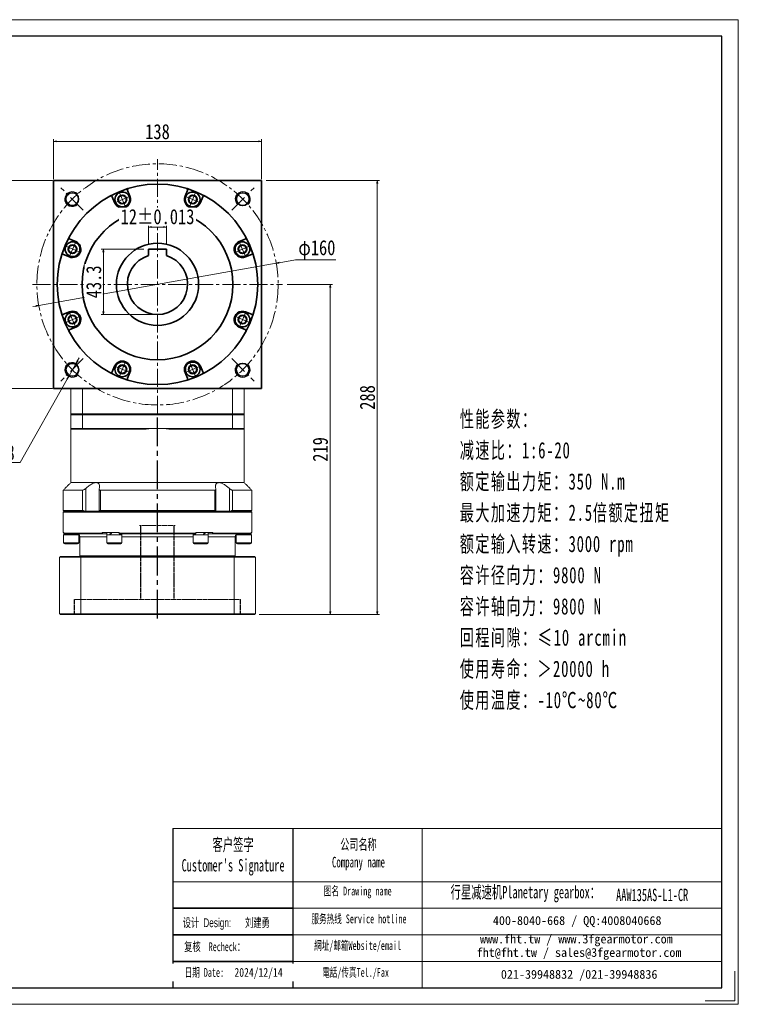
# Model space of a CAD drawing. Header units: millimetres. Extents: x 36 to 1352, y 12 to 678.
# Tile 5 of 5: x 483 to 972, y 25 to 678. Entities that reach past the tile are written whole.
import ezdxf

# ---------------------------------------------------------------- set-up
doc = ezdxf.new("R2010")
doc.units = ezdxf.units.MM
doc.set_wipeout_variables(frame=1)
for name, pattern in [('CENTER2', [28.575, 19.05, -3.175, 3.175, -3.175]), ('DASHED', [0.75, 0.5, -0.25]), ('点画线', [18, 12, -2, 2, -2])]:
    doc.linetypes.add(name, pattern=pattern)
for name, color, linetype in [('3中心线层', 1, 'CENTER2'), ('6文字层', 3, 'Continuous'), ('7标注层', 4, 'Continuous')]:
    doc.layers.add(name, color=color, linetype=linetype)
for name, color, linetype, lineweight in [('SLD-0', 7, 'Continuous', 18), ('中心线层', 1, '点画线', 18), ('图框_外框线', 7, 'Continuous', 18), ('尺寸线层', 3, 'Continuous', 18), ('粗实线层', 7, 'Continuous', 35)]:
    doc.layers.add(name, color=color, linetype=linetype, lineweight=lineweight)
doc.styles.add('SLDTEXTSTYLE4', font='SimSun.ttf', dxfattribs={"width": 0.611111})
doc.styles.get("Standard").update_dxf_attribs({"font": 'SimSun.ttf'})
doc.styles.add('宋体', font='SimSun.ttf', dxfattribs={"width": 0.8})
doc.styles.add('标准', font='txt', dxfattribs={"width": 0.667})
doc.styles.add('样式 1', font='SimSun.ttf')
doc.dimstyles.new('A水平标注$0', dxfattribs={"dimtxt": 3.5, "dimasz": 2, "dimexe": 1.5, "dimexo": 3, "dimgap": 1.1, "dimtad": 1, "dimtoh": 1, "dimdec": 4, "dimdsep": 46, "dimtxsty": '宋体', "dimblk": 'OPEN', "dimcen": 3, "dimclrd": 3, "dimclre": 3, "dimclrt": 6, "dimadec": 0, "dimazin": 0, "dimtm": 1e-09, "dimtfac": 1, "dimtdec": 4, "dimtix": 1, "dimtmove": 0, "dimatfit": 3, "dimldrblk": 'OPEN', "dimfxl": 0, "dimlwd": 13, "dimlwe": 13, "dimarcsym": 0})
doc.dimstyles.new('D直径标注φ25', dxfattribs={"dimtxt": 3.5, "dimasz": 2, "dimexe": 1, "dimexo": 3, "dimtad": 1, "dimtoh": 1, "dimdec": 1, "dimdsep": 46, "dimtxsty": '宋体', "dimblk": 'OPEN', "dimcen": 3, "dimclrd": 3, "dimclre": 3, "dimclrt": 130, "dimadec": 0, "dimazin": 0, "dimtm": 1e-09, "dimtfac": 1, "dimtdec": 1, "dimtmove": 0, "dimatfit": 0, "dimldrblk": 'OPEN', "dimfxl": 0, "dimlwd": 13, "dimlwe": 13, "dimarcsym": 0})
doc.dimstyles.new('螺孔(M8-7H)', dxfattribs={"dimtxt": 3.5, "dimasz": 2, "dimexe": 1.25, "dimexo": 3, "dimtad": 1, "dimtoh": 1, "dimdec": 4, "dimdsep": 46, "dimtxsty": '宋体', "dimblk": 'OPEN', "dimcen": 3, "dimclrd": 3, "dimclre": 3, "dimclrt": 2, "dimadec": 0, "dimazin": 0, "dimtm": 1e-09, "dimtfac": 1, "dimtdec": 4, "dimtmove": 0, "dimatfit": 3, "dimldrblk": 'OPEN', "dimfxl": 0, "dimlwd": 9, "dimlwe": 9, "dimarcsym": 0})

# ---------------------------------------------------------------- blocks, each defined once
blk = doc.blocks.new('_Open')
at = {"color": 0, "linetype": 'ByBlock', "lineweight": -2}
for p, q in [((-1, 0.17), (0, 0)), ((-1, -0.17), (0, 0)), ((0, 0), (-1, 0))]:
    blk.add_line(p, q, dxfattribs=at)
blk = doc.blocks.new('*D10')
at = {"layer": 'Defpoints', "color": 0, "transparency": 16777216}
for p in [(507.73, 571.52), (472.87, 433.52), (507.73, 433.52)]:
    blk.add_point(p, dxfattribs=at)
at = {"layer": '尺寸线层', "color": 3, "lineweight": 13, "transparency": 16777216}
for p, q in [((504.73, 571.52), (471.37, 571.52)), ((472.87, 569.52), (472.87, 435.52)), ((504.73, 433.52), (471.37, 433.52))]:
    blk.add_line(p, q, dxfattribs=at)
at = {"layer": '尺寸线层', "color": 3, "lineweight": 13, "transparency": 16777216, "xscale": 2, "yscale": 2, "zscale": 2}
for p, rotation in [((472.87, 571.52), 90), ((472.87, 433.52), 270)]:
    blk.add_blockref('_Open', p, dxfattribs=dict(at, rotation=rotation))
at = {"layer": '尺寸线层', "color": 6, "transparency": 16777216, "insert": (466.49, 503.72), "char_height": 10, "attachment_point": 5, "rotation": 90, "style": '宋体', "bg_fill": 3, "box_fill_scale": 1.1, "bg_fill_color": 257, "bg_fill_transparency": 0}
blk.add_mtext('138', dxfattribs=at)
blk = doc.blocks.new('*D11')
at = {"layer": 'Defpoints', "color": 0, "transparency": 16777216}
for p in [(643.48, 597.4), (505.48, 569.26), (643.48, 569.26)]:
    blk.add_point(p, dxfattribs=at)
at = {"layer": '尺寸线层', "color": 3, "lineweight": 13, "transparency": 16777216}
for p, q in [((505.48, 572.26), (505.48, 598.9)), ((507.48, 597.4), (641.48, 597.4)), ((643.48, 572.26), (643.48, 598.9))]:
    blk.add_line(p, q, dxfattribs=at)
at = {"layer": '尺寸线层', "color": 3, "lineweight": 13, "transparency": 16777216, "xscale": 2, "yscale": 2, "zscale": 2, "rotation": 180}
blk.add_blockref('_Open', (505.48, 597.4), dxfattribs=at)
at = {"layer": '尺寸线层', "color": 3, "lineweight": 13, "transparency": 16777216, "xscale": 2, "yscale": 2, "zscale": 2}
blk.add_blockref('_Open', (643.48, 597.4), dxfattribs=at)
at = {"layer": '尺寸线层', "color": 6, "transparency": 16777216, "insert": (574.48, 603.79), "char_height": 10, "attachment_point": 5, "style": '宋体', "bg_fill": 3, "box_fill_scale": 1.1, "bg_fill_color": 257, "bg_fill_transparency": 0}
blk.add_mtext('138', dxfattribs=at)
blk = doc.blocks.new('*D22')
at = {"layer": 'Defpoints', "color": 0, "transparency": 16777216}
for p in [(653.24, 516.53), (495.71, 488.51)]:
    blk.add_point(p, dxfattribs=at)
at = {"layer": '尺寸线层', "color": 3, "lineweight": 13, "transparency": 16777216}
for p, q in [((495.71, 488.51), (653.24, 516.53)), ((666.05, 518.81), (655.21, 516.88)), ((692.8, 518.81), (666.05, 518.81)), ((493.74, 488.16), (491.77, 487.81))]:
    blk.add_line(p, q, dxfattribs=at)
at = {"layer": '尺寸线层', "color": 3, "lineweight": 13, "transparency": 16777216, "xscale": 2, "yscale": 2, "zscale": 2}
for p, rotation in [((653.24, 516.53), 190.0864135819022), ((495.71, 488.51), 10.08641358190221)]:
    blk.add_blockref('_Open', p, dxfattribs=dict(at, rotation=rotation))
at = {"layer": '尺寸线层', "color": 130, "transparency": 16777216, "insert": (680.17, 525.53), "char_height": 10, "attachment_point": 5, "style": '宋体', "bg_fill": 3, "box_fill_scale": 1.1, "bg_fill_color": 257, "bg_fill_transparency": 0}
blk.add_mtext('φ160', dxfattribs=at)
blk = doc.blocks.new('*X6')
at = {"layer": '中心线层', "linetype": '点画线', "lineweight": 18}
for p, q in [((-5.64, 0), (5.64, 0)), ((0, -5.64), (0, 5.64))]:
    blk.add_line(p, q, dxfattribs=at)
at = {"layer": '粗实线层'}
for p, q in [((-2.89, 0), (-1.44, 2.5)), ((-2.89, 0), (-1.44, -2.5)), ((-1.44, 2.5), (1.44, 2.5)), ((2.89, 0), (1.44, 2.5)), ((2.89, 0), (1.44, 2.5)), ((2.89, 0), (1.44, -2.5)), ((-1.44, -2.5), (1.44, -2.5))]:
    blk.add_line(p, q, dxfattribs=at)
blk.add_circle((0, 0), 2.89, dxfattribs=at)
for start, end in [(0, 180), (180, 360)]:
    blk.add_arc((0, 0), 4.89, start, end, dxfattribs=at)
blk = doc.blocks.new('*D27')
at = {"layer": 'Defpoints', "color": 0, "transparency": 16777216}
for p in [(568.48, 525.82), (580.48, 525.82)]:
    blk.add_point(p, dxfattribs=at)
at = {"layer": '尺寸线层', "color": 3, "lineweight": 13, "transparency": 16777216}
for p, q in [((568.48, 528.82), (568.48, 541.99)), ((578.48, 540.49), (570.48, 540.49)), ((580.48, 528.82), (580.48, 541.99))]:
    blk.add_line(p, q, dxfattribs=at)
at = {"layer": '尺寸线层', "color": 3, "lineweight": 13, "transparency": 16777216, "xscale": 2, "yscale": 2, "zscale": 2, "rotation": 180}
blk.add_blockref('_Open', (568.48, 540.49), dxfattribs=at)
at = {"layer": '尺寸线层', "color": 3, "lineweight": 13, "transparency": 16777216, "xscale": 2, "yscale": 2, "zscale": 2}
blk.add_blockref('_Open', (580.48, 540.49), dxfattribs=at)
at = {"layer": '尺寸线层', "color": 6, "transparency": 16777216, "insert": (574.48, 547.38), "char_height": 10, "attachment_point": 5, "style": '宋体', "bg_fill": 3, "box_fill_scale": 1.1, "bg_fill_color": 257, "bg_fill_transparency": 0}
blk.add_mtext('12%%P0.013', dxfattribs=at)
at = {"layer": 'Defpoints', "color": 0, "transparency": 16777216}
blk.add_point((568.48, 540.49), dxfattribs=at)
blk = doc.blocks.new('*D28')
at = {"layer": 'Defpoints', "color": 0, "transparency": 16777216}
for p in [(568.48, 525.82), (538.6, 482.52), (574.48, 482.52)]:
    blk.add_point(p, dxfattribs=at)
at = {"layer": '尺寸线层', "color": 3, "lineweight": 13, "transparency": 16777216}
for p, q in [((565.48, 525.82), (537.1, 525.82)), ((538.6, 523.82), (538.6, 484.52)), ((571.48, 482.52), (537.1, 482.52))]:
    blk.add_line(p, q, dxfattribs=at)
at = {"layer": '尺寸线层', "color": 3, "lineweight": 13, "transparency": 16777216, "xscale": 2, "yscale": 2, "zscale": 2}
for p, rotation in [((538.6, 525.82), 90), ((538.6, 482.52), 270)]:
    blk.add_blockref('_Open', p, dxfattribs=dict(at, rotation=rotation))
at = {"layer": '尺寸线层', "color": 6, "transparency": 16777216, "insert": (532.21, 504.17), "char_height": 10, "attachment_point": 5, "rotation": 90, "style": '宋体', "bg_fill": 3, "box_fill_scale": 1.1, "bg_fill_color": 257, "bg_fill_transparency": 0}
blk.add_mtext('43.3', dxfattribs=at)
blk = doc.blocks.new('*D8')
at = {"layer": 'Defpoints', "color": 0, "transparency": 16777216}
for p in [(643.48, 571.52), (720.22, 571.52), (638.98, 283.52)]:
    blk.add_point(p, dxfattribs=at)
at = {"layer": '尺寸线层', "color": 3, "lineweight": 13, "transparency": 16777216}
for p, q in [((646.48, 571.52), (721.72, 571.52)), ((720.22, 285.52), (720.22, 569.52)), ((641.98, 283.52), (721.72, 283.52))]:
    blk.add_line(p, q, dxfattribs=at)
at = {"layer": '尺寸线层', "color": 3, "lineweight": 13, "transparency": 16777216, "xscale": 2, "yscale": 2, "zscale": 2}
for p, rotation in [((720.22, 571.52), 90), ((720.22, 283.52), 270)]:
    blk.add_blockref('_Open', p, dxfattribs=dict(at, rotation=rotation))
at = {"layer": '尺寸线层', "color": 6, "transparency": 16777216, "insert": (713.72, 427.52), "char_height": 10, "attachment_point": 5, "rotation": 90, "style": '宋体', "bg_fill": 3, "box_fill_scale": 1.1, "bg_fill_color": 256, "bg_fill_true_color": 13158600, "bg_fill_transparency": 0}
blk.add_mtext('288', dxfattribs=at)
blk = doc.blocks.new('*D9')
at = {"layer": 'Defpoints', "color": 0, "transparency": 16777216}
for p in [(657.48, 502.52), (638.98, 283.52), (689.02, 283.52)]:
    blk.add_point(p, dxfattribs=at)
at = {"layer": '尺寸线层', "color": 3, "lineweight": 13, "transparency": 16777216}
for p, q in [((660.48, 502.52), (690.52, 502.52)), ((689.02, 500.52), (689.02, 285.52)), ((641.98, 283.52), (690.52, 283.52))]:
    blk.add_line(p, q, dxfattribs=at)
at = {"layer": '尺寸线层', "color": 3, "lineweight": 13, "transparency": 16777216, "xscale": 2, "yscale": 2, "zscale": 2}
for p, rotation in [((689.02, 502.52), 90), ((689.02, 283.52), 270)]:
    blk.add_blockref('_Open', p, dxfattribs=dict(at, rotation=rotation))
at = {"layer": '尺寸线层', "color": 6, "transparency": 16777216, "insert": (682.52, 393.02), "char_height": 10, "attachment_point": 5, "rotation": 90, "style": '宋体', "bg_fill": 3, "box_fill_scale": 1.1, "bg_fill_color": 256, "bg_fill_true_color": 13158600, "bg_fill_transparency": 0}
blk.add_mtext('219', dxfattribs=at)
blk = doc.blocks.new('*D32')
at = {"color": 3, "lineweight": 9, "transparency": 16777216}
for p, q in [((521.45, 451.94), (522.42, 453.69)), ((520.47, 450.2), (515.57, 441.48)), ((483.41, 384.28), (514.59, 439.74)), ((434.24, 384.28), (483.41, 384.28))]:
    blk.add_line(p, q, dxfattribs=at)
at = {"layer": 'Defpoints', "color": 0, "transparency": 16777216}
for p in [(520.47, 450.2), (515.57, 441.48)]:
    blk.add_point(p, dxfattribs=at)
at = {"color": 3, "lineweight": 9, "transparency": 16777216, "xscale": 2, "yscale": 2, "zscale": 2}
for p, rotation in [((520.47, 450.2), 240.6614555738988), ((515.57, 441.48), 60.66145557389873)]:
    blk.add_blockref('_Open', p, dxfattribs=dict(at, rotation=rotation))
at = {"color": 2, "transparency": 16777216, "insert": (458.08, 390.89), "char_height": 10, "attachment_point": 5, "style": '宋体', "bg_fill": 3, "box_fill_scale": 1.1, "bg_fill_color": 257, "bg_fill_transparency": 0}
blk.add_mtext('4-M10{\\famgdt|b0|i0|c0|p0;x}{18}', dxfattribs=at)

msp = doc.modelspace()

# ---------------------------------------------------------------- linework, layer by layer
at = {"color": 7, "linetype": 'Continuous', "lineweight": 15}
for p, q in [((516.97566, 433.51902), (516.97566, 416.51902)), ((524.77908, 416.51902), (524.77908, 433.51902)), ((624.17224, 433.51902), (624.17224, 416.51902)), ((631.97566, 416.51902), (631.97566, 433.51902)), ((631.47566, 416.51902), (623.98576, 416.51902)), ((624.17224, 416.01902), (624.17224, 407.01902)), ((624.17224, 416.01902), (631.97566, 416.01902)), ((631.97566, 407.01902), (631.97566, 416.01902)), ((624.17224, 407.01902), (574.47566, 407.01902)), ((582.04203, 406.51902), (623.98576, 406.51902)), ((623.98576, 406.51902), (631.47566, 406.51902)), ((631.97566, 407.01902), (624.17224, 407.01902)), ((524.79165, 366.01902), (511.97566, 366.01902)), ((533.81702, 371.01902), (516.97566, 371.01902)), ((524.79165, 366.01902), (524.79165, 352.51902)), ((526.83042, 352.01902), (526.83042, 367.16639)), ((615.1343, 371.01902), (533.81702, 371.01902)), ((612.39333, 366.01902), (536.55799, 366.01902)), ((536.55799, 352.51902), (536.55799, 366.01902)), ((612.39333, 366.01902), (612.39333, 352.51902)), ((631.97566, 371.01902), (615.1343, 371.01902)), ((622.12089, 367.16639), (622.12089, 352.01902)), ((624.15966, 352.51902), (624.15966, 366.01902)), ((524.79165, 352.51902), (511.97566, 352.51902)), ((511.97566, 351.51902), (574.47566, 351.51902)), ((574.47566, 352.01902), (512.47566, 352.01902)), ((512.47566, 352.01902), (526.01303, 352.01902)), ((535.8056, 352.01902), (613.14572, 352.01902)), ((612.39333, 352.51902), (536.55799, 352.51902)), ((511.97566, 338.01902), (512.30954, 338.01902)), ((517.22566, 336.41902), (512.22566, 336.41902)), ((512.30954, 337.51902), (512.30954, 338.01902)), ((537.80527, 337.51902), (512.30954, 337.51902)), ((512.80321, 337.01902), (538.12749, 337.01902)), ((522.22566, 336.41902), (517.22566, 336.41902)), ((522.97566, 335.01902), (540.85066, 335.01902)), ((537.80527, 338.01902), (537.80527, 337.51902)), ((537.80527, 338.01902), (548.97993, 338.01902)), ((538.12749, 337.01902), (540.91066, 337.01902)), ((550.18078, 336.41902), (540.85066, 336.41902)), ((548.97993, 337.51902), (548.97993, 338.01902)), ((599.97139, 337.51902), (548.97993, 337.51902)), ((549.15137, 337.01902), (599.79994, 337.01902)), ((550.85066, 336.41902), (550.18078, 336.41902)), ((550.85066, 335.01902), (598.10066, 335.01902)), ((551.16241, 337.01902), (551.35066, 337.01902)), ((597.60066, 337.01902), (597.7889, 337.01902)), ((608.10066, 336.41902), (598.10066, 336.41902)), ((599.97139, 338.01902), (599.97139, 337.51902)), ((599.97139, 338.01902), (611.14604, 338.01902)), ((608.04066, 337.01902), (610.82383, 337.01902)), ((608.10066, 335.01902), (625.97566, 335.01902)), ((611.14604, 337.51902), (611.14604, 338.01902)), ((517.22566, 331.16902), (512.22566, 331.16902)), ((512.97566, 330.41902), (517.22566, 330.41902)), ((522.22566, 331.16902), (517.22566, 331.16902)), ((517.22566, 330.41902), (521.47566, 330.41902)), ((550.18078, 331.16902), (540.85066, 331.16902)), ((541.60066, 330.41902), (549.53126, 330.41902)), ((549.53126, 330.41902), (550.10066, 330.41902)), ((550.85066, 331.16902), (550.18078, 331.16902)), ((608.10066, 331.16902), (598.10066, 331.16902)), ((598.85066, 330.41902), (607.35066, 330.41902)), ((509.47566, 321.51902), (523.66965, 321.51902)), ((509.47566, 321.51902), (509.47566, 284.01902)), ((523.84217, 322.01902), (509.97566, 322.01902)), ((625.97566, 322.51902), (522.97566, 322.51902)), ((523.66965, 321.51902), (625.28166, 321.51902)), ((523.66965, 284.01902), (523.66965, 321.51902)), ((625.10914, 322.01902), (523.84217, 322.01902)), ((625.28166, 321.51902), (625.28166, 284.01902)), ((523.66965, 284.01902), (509.47566, 284.01902)), ((509.97566, 283.51902), (523.84217, 283.51902)), ((625.28166, 284.01902), (523.66965, 284.01902)), ((523.84217, 283.51902), (625.10914, 283.51902))]:
    msp.add_line(p, q, dxfattribs=at)
at = {"color": 6, "linetype": 'DASHED', "lineweight": 15}
for p, q in [((562.47566, 342.51902), (586.47566, 342.51902)), ((519.47566, 293.51902), (629.47566, 293.51902))]:
    msp.add_line(p, q, dxfattribs=at)
msp.add_line((664.31589, 141.48752), (664.31589, 35.9029))
at = {"color": 7, "linetype": 'Continuous', "lineweight": 15}
for centre, radius, start, end in [((517.89729, 559.07774), 5, 43.21916255, 315.15915552), ((631.05402, 559.07774), 5, 313.19926813, 224.84084448), ((518.01525, 445.84255), 5, 46.75097942, 316.90020391), ((630.93607, 445.84255), 5, 133.24902058, 46.68136541), ((574.47566, 349.51902), 57.5, 90, 97.56142971), ((574.47566, 349.51902), 57.5, 82.43857029, 90), ((520.97566, 335.01902), 2, 0, 30.16812693), ((627.97566, 335.01902), 2, 149.81508116, 180), ((512.97566, 331.16902), 0.75, 180, 270), ((521.47566, 331.16902), 0.75, 270, 0), ((541.60066, 331.16902), 0.75, 180, 270), ((550.10066, 331.16902), 0.75, 270, 0), ((598.85066, 331.16902), 0.75, 180, 270), ((607.35066, 331.16902), 0.75, 270, 0), ((627.47566, 331.16902), 0.75, 180, 270)]:
    msp.add_arc(centre, radius, start, end, dxfattribs=at)
at = {"color": 7, "linetype": 'Continuous', "lineweight": 15, "extrusion": (0, 0, -1)}
for centre, major_axis, ratio, start_param, end_param in [((517.22566, 338.01902), (0, 8.55633), 0.577350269, 4.618754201, 4.71238898), ((517.22566, 336.41902), (0, 8.55633), 0.577350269, 4.71238898, 4.837645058), ((545.85066, 338.01902), (4.54557, 8.49348), 0.227735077, 4.403003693, 4.591107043), ((545.85066, 336.41902), (4.54557, 8.49348), 0.227735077, 4.591107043, 4.779210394), ((545.85066, 338.01902), (3.07332, 5.74255), 0.227735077, 4.452374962, 4.591107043), ((603.10066, 338.01902), (4.54557, 8.49348), 0.227735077, 1.44951439, 1.63761774), ((603.10066, 336.41902), (3.07332, 5.74255), 0.227735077, 1.310782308, 1.44951439), ((603.10066, 336.41902), (4.54557, 8.49348), 0.227735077, 1.261411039, 1.44951439)]:
    msp.add_ellipse(centre, major_axis=major_axis, ratio=ratio, start_param=start_param, end_param=end_param, dxfattribs=at)
at = {"color": 7, "linetype": 'Continuous', "lineweight": 15}
for points in [[(624.17224, 416.01902), (623.98576, 416.51902)], [(631.47566, 416.51902), (631.97566, 416.01902)], [(624.17224, 407.01902), (623.98576, 406.51902)], [(631.47566, 406.51902), (631.97566, 407.01902)], [(631.97566, 407.01902), (631.97566, 371.01902)], [(511.97566, 366.01902), (516.97566, 371.01902)], [(511.97566, 352.51902), (511.97566, 366.01902)], [(535.77135, 352.01902), (535.77135, 366.78892)], [(613.17996, 366.78923), (613.17996, 352.01902)], [(512.47566, 352.01902), (511.97566, 352.51902)], [(511.97566, 351.51902), (512.47566, 352.01902)], [(511.97566, 338.01902), (511.97566, 351.51902)], [(512.22566, 331.16902), (512.22566, 336.41902)], [(512.30954, 337.51902), (512.80321, 337.01902)], [(522.16566, 336.64408), (522.16566, 336.41902)], [(522.22566, 336.41902), (522.22566, 331.16902)], [(522.97566, 322.51902), (522.97566, 335.01902)], [(538.12749, 337.01902), (537.80527, 337.51902)], [(540.85066, 331.16902), (540.85066, 336.41902)], [(540.91066, 336.41902), (540.91066, 338.01902)], [(548.97993, 337.51902), (549.15137, 337.01902)], [(550.79066, 337.01902), (550.79066, 336.41902)], [(550.85066, 336.41902), (550.85066, 331.16902)], [(598.10066, 331.16902), (598.10066, 336.41902)], [(598.16066, 336.41902), (598.16066, 337.01902)], [(599.79994, 337.01902), (599.97139, 337.51902)], [(608.04066, 338.01902), (608.04066, 336.41902)], [(608.10066, 336.41902), (608.10066, 331.16902)], [(611.14604, 337.51902), (610.82383, 337.01902)], [(625.97566, 335.01902), (625.97566, 322.51902)], [(626.72566, 331.16902), (626.72566, 336.41902)], [(626.78566, 336.41902), (626.78566, 336.61142)], [(509.47566, 321.51902), (509.97566, 322.01902)], [(523.47566, 322.01902), (522.97566, 322.51902)], [(523.84217, 322.01902), (523.66965, 321.51902)], [(625.28166, 321.51902), (625.10914, 322.01902)], [(625.97566, 322.51902), (625.47566, 322.01902)], [(509.97566, 283.51902), (509.47566, 284.01902)], [(523.66965, 284.01902), (523.84217, 283.51902)], [(625.10914, 283.51902), (625.28166, 284.01902)]]:
    msp.add_open_spline(points, degree=1, dxfattribs=at)
for points, knots in [([(526.83042, 367.16639), (526.57177, 366.94488), (526.14496, 366.57935), (525.51817, 366.21598), (525.08224, 366.04435), (524.87747, 366.0265), (524.79165, 366.01902)], [0, 0, 0, 0, 0.923658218, 1.524159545, 2.020218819, 2.378137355, 2.378137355, 2.378137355, 2.378137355]), ([(533.81702, 371.01902), (533.41549, 370.98066), (532.58435, 370.90125), (531.25211, 370.34723), (530.02689, 369.65903), (528.53881, 368.65725), (527.51939, 367.76763), (526.83042, 367.16639)], [0, 0, 0, 0, 1.493533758, 3.091577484, 4.322036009, 5.554470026, 8.123989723, 8.123989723, 8.123989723, 8.123989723]), ([(535.82238, 367.16639), (535.87386, 367.39965), (535.97723, 367.86802), (536.03207, 368.58755), (535.97627, 369.31577), (535.76446, 369.9522), (535.42014, 370.44255), (535.00173, 370.76482), (534.49315, 370.96053), (534.08728, 371.01649), (533.84911, 371.01872), (533.81702, 371.01902)], [0, 0, 0, 0, 0.626246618, 1.257495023, 2.032414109, 2.823629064, 3.42820033, 4.048095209, 4.555440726, 5.077036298, 5.158257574, 5.158257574, 5.158257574, 5.158257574]), ([(536.55799, 366.01902), (536.48974, 366.02233), (536.35089, 366.02907), (536.17818, 366.08231), (536.0347, 366.16361), (535.91132, 366.28315), (535.81853, 366.44794), (535.76983, 366.66156), (535.76747, 366.90237), (535.80397, 367.07787), (535.82238, 367.16639)], [0, 0, 0, 0, 0.165195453, 0.336098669, 0.501143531, 0.67031152, 0.899665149, 1.135559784, 1.381616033, 1.632058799, 1.632058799, 1.632058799, 1.632058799]), ([(613.12894, 367.16639), (613.1507, 367.05619), (613.19484, 366.83262), (613.16888, 366.56544), (613.08999, 366.35975), (612.9853, 366.22137), (612.84753, 366.11805), (612.70075, 366.05738), (612.54693, 366.02453), (612.44484, 366.02087), (612.39333, 366.01902)], [0, 0, 0, 0, 0.312581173, 0.634124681, 0.837734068, 1.046108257, 1.214079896, 1.386575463, 1.508153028, 1.631948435, 1.631948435, 1.631948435, 1.631948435]), ([(615.1343, 371.01902), (614.95349, 371.00986), (614.58728, 370.99131), (614.11835, 370.84099), (613.71691, 370.60176), (613.34638, 370.21891), (613.06323, 369.66193), (612.92407, 368.91591), (612.93597, 368.07821), (613.06428, 367.4719), (613.12894, 367.16639)], [0, 0, 0, 0, 0.468845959, 0.949596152, 1.451964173, 1.965089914, 2.734777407, 3.526210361, 4.335728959, 5.157885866, 5.157885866, 5.157885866, 5.157885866]), ([(622.12089, 367.16639), (621.5942, 367.63136), (620.7426, 368.38314), (619.45287, 369.31514), (618.4242, 369.95482), (617.45732, 370.44386), (616.38927, 370.86171), (615.60904, 371.01461), (615.16676, 371.01872), (615.1343, 371.01902)], [0, 0, 0, 0, 1.980910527, 3.202878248, 4.450542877, 5.416537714, 6.381330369, 7.998144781, 8.126222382, 8.126222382, 8.126222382, 8.126222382]), ([(624.15966, 366.01902), (624.03899, 366.03301), (623.79818, 366.06092), (623.29198, 366.28843), (622.70841, 366.65588), (622.32101, 366.99251), (622.12089, 367.16639)], [0, 0, 0, 0, 0.48914015, 0.976123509, 1.653805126, 2.377879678, 2.377879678, 2.377879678, 2.377879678]), ([(524.79165, 352.51902), (524.91219, 352.50486), (525.15275, 352.47659), (525.59136, 352.28288), (525.87614, 352.10468), (526.01303, 352.01902)], [0, 0, 0, 0, 0.457440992, 0.912864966, 1.334419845, 1.334419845, 1.334419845, 1.334419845]), ([(535.8056, 352.01902), (535.85396, 352.1298), (535.94288, 352.33347), (536.2292, 352.4948), (536.46231, 352.51197), (536.55799, 352.51902)], [0, 0, 0, 0, 0.4023771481, 0.7397651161, 0.974629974, 0.974629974, 0.974629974, 0.974629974]), ([(612.39333, 352.51902), (612.52716, 352.50486), (612.79422, 352.47659), (613.0395, 352.28288), (613.11123, 352.10468), (613.14572, 352.01902)], [0, 0, 0, 0, 0.33430891, 0.6671437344, 0.9752262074, 0.9752262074, 0.9752262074, 0.9752262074]), ([(622.93829, 352.01902), (623.11826, 352.1298), (623.44914, 352.33347), (623.87727, 352.4948), (624.07749, 352.51197), (624.15966, 352.51902)], [0, 0, 0, 0, 0.551089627, 1.013171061, 1.334838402, 1.334838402, 1.334838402, 1.334838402]), ([(522.70542, 336.02585), (522.70273, 336.03367), (522.69394, 336.0592), (522.32281, 336.61888), (521.71554, 336.97222), (521.25068, 337.00857), (521.11703, 337.01902)], [0, 0, 0, 0, 0.326549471, 1.065534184, 1.708406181, 1.967821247, 1.967821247, 1.967821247, 1.967821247]), ([(550.79066, 336.87789), (550.82651, 336.89865), (550.99121, 336.99398), (551.08727, 337.00803), (551.16241, 337.01902)], [0, 0, 0, 0, 0.0872534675, 0.4007646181, 0.4007646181, 0.4007646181, 0.4007646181]), ([(597.7889, 337.01902), (597.8749, 337.00727), (597.96405, 336.99509), (598.15391, 336.88618), (598.16066, 336.88231)], [0, 0, 0, 0, 0.3845346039, 0.3986983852, 0.3986983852, 0.3986983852, 0.3986983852]), ([(627.83428, 337.01902), (627.65024, 337.00004), (627.10596, 336.94389), (626.61642, 336.55519), (626.33316, 336.19579), (626.21667, 335.971), (626.23991, 336.01463), (626.24589, 336.02585)], [0, 0, 0, 0, 0.371254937, 1.097915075, 1.483628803, 1.880459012, 2.017902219, 2.017902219, 2.017902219, 2.017902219])]:
    msp.add_open_spline(points, degree=3, knots=knots, dxfattribs=at)
at = {"layer": '3中心线层'}
msp.add_line((574.47566, 280.90233), (574.47566, 416.51902), dxfattribs=at)
at = {"layer": '3中心线层', "color": 6, "linetype": 'DASHED'}
for p, q in [((563.47566, 293.51902), (563.47566, 342.51902)), ((585.47566, 293.51902), (585.47566, 342.51902)), ((519.47566, 283.51902), (519.47566, 293.51902)), ((629.47566, 283.51902), (629.47566, 293.51902))]:
    msp.add_line(p, q, dxfattribs=at)
at = {"layer": '7标注层', "color": 0}
msp.add_line((584.6688, 141.48752), (584.6688, 35.92096), dxfattribs=at)
at = {"layer": '中心线层'}
msp.add_line((623.71601, 453.27867), (638.5724, 438.42228), dxfattribs=at)
at = {"layer": '图框_外框线'}
for p, q in [((584.6688, 141.48752), (664.31589, 141.48752)), ((664.31589, 141.48752), (664.31589, 35.92096)), ((664.31589, 141.48752), (948.67891, 141.48752)), ((750.13028, 141.48752), (750.13028, 35.92096)), ((584.6688, 106.25987), (664.31589, 106.25987)), ((664.31589, 106.25987), (948.67891, 106.25987)), ((664.31589, 88.64605), (948.67891, 88.64605)), ((664.31589, 71.03223), (948.67891, 71.03223)), ((664.31589, 53.41841), (948.67891, 53.41841))]:
    msp.add_line(p, q, dxfattribs=at)
at = {"layer": '图框_外框线', "color": 3}
msp.add_lwpolyline([(957.47609, 46.91743), (957.47609, 27.12378), (937.68244, 27.12378)], dxfattribs=at)
at = {"layer": '粗实线层'}
for p, q in [((643.47566, 571.51902), (505.47566, 571.51902)), ((505.47566, 571.51902), (505.47566, 433.51902)), ((643.47566, 433.51902), (643.47566, 571.51902)), ((556.2133, 560.98043), (554.61496, 564.83918)), ((592.73801, 560.98043), (594.33636, 564.83918)), ((546.05063, 556.77091), (544.45228, 560.62967)), ((602.90068, 556.77091), (604.49903, 560.62967)), ((516.01425, 484.25667), (512.15549, 482.65832)), ((632.93707, 484.25667), (636.79582, 482.65832)), ((520.22376, 474.09399), (516.36501, 472.49565)), ((628.72755, 474.09399), (632.5863, 472.49565)), ((546.05063, 448.26713), (544.45228, 444.40838)), ((602.90068, 448.26713), (604.49903, 444.40838)), ((556.2133, 444.05761), (554.61496, 440.19886)), ((592.73801, 444.05761), (594.33636, 440.19886)), ((505.47566, 433.51902), (643.47566, 433.51902)), ((664.31589, 88.66239), (584.63186, 88.66239)), ((664.31589, 71.0404), (584.63186, 71.0404)), ((664.31589, 53.41841), (584.63186, 53.41841))]:
    msp.add_line(p, q, dxfattribs=at)
for centre, radius in [((574.47566, 502.51902), 66.5), ((517.89729, 559.07774), 4.25), ((631.05402, 559.07774), 4.25), ((518.01525, 445.84255), 4.25), ((630.93607, 445.84255), 4.25)]:
    msp.add_circle(centre, radius, dxfattribs=at)
for centre, radius, start, end in [((543.5284, 560.24698), 1, 22.49996994, 118.19528495), ((551.13197, 558.87567), 5.5, 202.5, 22.5), ((597.81935, 558.87567), 5.5, 157.5, 337.5), ((605.42291, 560.24698), 1, 61.80471506, 157.50003006), ((637.1785, 483.5822), 1, 247.49996994, 343.19528495), ((516.74769, 471.57177), 1, 112.49996994, 208.19528495), ((632.20362, 471.57177), 1, 331.80471506, 67.50003006), ((551.13197, 446.16237), 5.5, 337.5, 157.5), ((597.81935, 446.16237), 5.5, 22.5, 202.5), ((543.5284, 444.79106), 1, 241.80471506, 337.50003006), ((605.42291, 444.79106), 1, 202.49996994, 298.19528495), ((555.53884, 439.81617), 1, 157.49996994, 253.19528495), ((593.41248, 439.81617), 1, 286.80471506, 22.50003006)]:
    msp.add_arc(centre, radius, start, end, dxfattribs=at)

# ---------------------------------------------------------------- block references
at = {"layer": '粗实线层', "rotation": 157.5000000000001}
msp.add_blockref('*X6', (551.13197, 446.16237), dxfattribs=at)

# ---------------------------------------------------------------- texts
at = {"layer": '6文字层', "char_height": 5.8739964, "width": 60.7288629, "attachment_point": 1, "style": '样式 1'}
for s, insert in [('{\\f宋体|b0|i0|c134|p2;\\W0.667;\\C1;设计 \\fArial|b0|i0|c0|p34;Design:      \\f宋体|b0|i0|c134|p34;刘建勇}', (591.19884, 81.98674)), ('{\\f宋体|b0|i0|c134|p2;\\W0.667;\\C1;复核  Recheck：}', (592.14193, 66.05825))]:
    msp.add_mtext(s, dxfattribs=dict(at, insert=insert))
at = {"layer": 'SLD-0', "color": 1, "attachment_point": 2, "style": 'SLDTEXTSTYLE4'}
for s, insert, char_height, width in [("{\\fSimSun|b1|i0|c134|p2;客户签字\\PCustomer's Signature}", (624.62963, 134.97027), 8.2197835, 102.2549546), ('{\\fSimSun|b1|i0|c134|p2;公司名称\\PCompany name}', (707.76735, 134.53392), 7.0455287, 91.217599), ('{\\fSimSun|b1|i0|c134|p2;  \\H1.1667x;行星减速机Planetary gearbox\\fSimSun|b0|i0|c134|p2;：}', (815.52637, 103.46591), 7.0455287, 110.8095401), ('{\\fSimSun|b1|i0|c134|p2;图名 Drawing name}', (707.28576, 103.01301), 5.8712739, 75.0858692), ('\\pt41.09892;{\\fSimSun|b1|i0|c134|p2;\\C256;AAW135AS-L1-CR}', (902.57086, 101.59529), 8.2197835, 59.8193097), ('{\\fSimSun|b1|i0|c134|p2;服务热线 Service hotline}', (708.11834, 84.55091), 5.8712739, 83.6528716), ('{\\fSimSun|b1|i0|c134|p2;網址/邮箱Website/email}', (707.20413, 66.86168), 5.8712739, 87.0747656), ('{\\fSimSun|b1|i0|c134|p2;電話/传真Tel./Fax}', (705.8887, 49.03454), 5.8712739, 88.1220198)]:
    msp.add_mtext(s, dxfattribs=dict(at, insert=insert, char_height=char_height, width=width))
at = {"layer": 'SLD-0', "color": 1, "char_height": 5.8712739, "attachment_point": 2}
for s, insert, width in [('{\\fSimSun|b1|i0|c134|p2;400-8040-668 / QQ:4008040668}', (852.84747, 83.42905), 170.9445439), ('{\\fSimSun|b1|i0|c134|p2;www.fht.tw / www.3fgearmotor.com }', (852.3061, 71.19998), 171.1369802), ('\\pt70.45529;{\\fSimSun|b1|i0|c134|p2;fht@fht.tw / sales@3fgearmotor.com }', (854.09543, 62.25958), 171.1369802), ('{\\fSimSun|b1|i0|c134|p2;021-39948832 /021-39948836 }', (854.15683, 47.75083), 130.6760304)]:
    msp.add_mtext(s, dxfattribs=dict(at, insert=insert, width=width))
at = {"layer": '尺寸线层', "insert": (774.96487, 418.61815), "char_height": 6.3, "width": 160.8832739, "attachment_point": 1, "line_spacing_factor": 1.15057, "style": '标准'}
msp.add_mtext('{\\H1.71429x;\\T1.1;性能参数：\\P减速比：1:6-20\\P额定输出力矩：350 N.m\\P最大加速力矩：2.5倍额定扭矩\\P额定输入转速：3000 rpm\\P容许径向力：9800 N\\P容许轴向力：9800 N\\P回程间隙：≤10 arcmin\\P使用寿命：＞20000 h\\P使用温度：-10℃~80℃}', dxfattribs=at)

# ---------------------------------------------------------------- next in the draw order: dimensions: what is measured, and where the dimension line sits
at = {"layer": '尺寸线层'}
dim = msp.add_linear_dim(base=(472.87462, 433.51902), p1=(507.72987, 571.51902), p2=(507.72987, 433.51902), angle=270, dimstyle='A水平标注$0', override={"dimtxt": 10, "dimgap": 1.5, "dimblk": 'Open', "dimtfill": 1, "dimtfillclr": 256}, dxfattribs=at)
dim.commit()
dim.dimension.update_dxf_attribs({"geometry": '*D10', "text_midpoint": (472.87462, 503.71958), "dimtype": 160})

# ---------------------------------------------------------------- next in the draw order: linework, layer by layer
at = {"layer": '中心线层'}
for p, q in [((491.47566, 502.51902), (657.47566, 502.51902)), ((525.23531, 453.27867), (510.37891, 438.42228))]:
    msp.add_line(p, q, dxfattribs=at)
at = {"layer": '粗实线层'}
msp.add_arc((511.77281, 483.5822), 1, 196.80471506, 292.50003006, dxfattribs=at)

# ---------------------------------------------------------------- next in the draw order: dimensions: what is measured, and where the dimension line sits
at = {"layer": '尺寸线层'}
dim = msp.add_linear_dim(base=(643.47566, 597.40423), p1=(505.47566, 569.26481), p2=(643.47566, 569.26481), dimstyle='A水平标注$0', override={"dimtxt": 10, "dimgap": 1.5, "dimblk": 'Open', "dimtfill": 1, "dimtfillclr": 256}, dxfattribs=at)
dim.commit()
dim.dimension.update_dxf_attribs({"geometry": '*D11', "text_midpoint": (574.47566, 597.40423), "dimtype": 160})

# ---------------------------------------------------------------- next in the draw order: linework, layer by layer
at = {"layer": '中心线层'}
for p, q in [((574.47566, 416.51902), (574.47566, 585.51902)), ((525.23531, 551.75937), (510.37891, 566.61576)), ((623.71601, 551.75937), (638.5724, 566.61576))]:
    msp.add_line(p, q, dxfattribs=at)
msp.add_circle((574.47566, 502.51902), 80, dxfattribs=at)
at = {"layer": '粗实线层'}
for centre, start, end in [((555.53884, 565.22187), 106.80471506, 202.50003006), ((593.41248, 565.22187), 337.49996994, 73.19528495)]:
    msp.add_arc(centre, 1, start, end, dxfattribs=at)

# ---------------------------------------------------------------- next in the draw order: block references
at = {"layer": '粗实线层', "rotation": 337.5000000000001}
msp.add_blockref('*X6', (597.81935, 558.87567), dxfattribs=at)

# ---------------------------------------------------------------- next in the draw order: dimensions: what is measured, and where the dimension line sits
at = {"layer": '尺寸线层'}
dim = msp.add_diameter_dim_2p(p1=(495.71208, 488.50836), p2=(653.23924, 516.52968), dimstyle='D直径标注φ25', override={"dimtxt": 10, "dimgap": 1.5, "dimpost": 'φ<>'}, dxfattribs=at)
dim.commit()
dim.dimension.update_dxf_attribs({"geometry": '*D22', "text_midpoint": (666.0468, 518.80792), "dimtype": 163})

# ---------------------------------------------------------------- next in the draw order: linework, layer by layer
at = {"layer": '粗实线层'}
for p, q in [((520.22376, 530.94405), (516.36501, 532.5424)), ((628.72755, 530.94405), (632.5863, 532.5424)), ((580.47566, 525.81902), (568.47566, 525.81902)), ((568.47566, 525.81902), (568.47566, 521.59781)), ((580.47566, 525.81902), (580.47566, 521.59781)), ((516.01425, 520.78137), (512.15549, 522.37972)), ((632.93707, 520.78137), (636.79582, 522.37972))]:
    msp.add_line(p, q, dxfattribs=at)
msp.add_circle((574.47566, 502.51902), 50, dxfattribs=at)
for centre, radius, start, end in [((516.74769, 533.46627), 1, 151.80471506, 247.50003006), ((518.11901, 525.86271), 5.5, 247.5, 67.5), ((630.83231, 525.86271), 5.5, 112.5, 292.5), ((632.20362, 533.46627), 1, 292.49996994, 28.19528495), ((511.77281, 521.45584), 1, 67.49996994, 163.19528495), ((574.47566, 502.51902), 20, 107.45760312, 72.54239688), ((637.1785, 521.45584), 1, 16.80471506, 112.50003006), ((518.11901, 479.17533), 5.5, 292.5, 112.5), ((630.83231, 479.17533), 5.5, 67.5, 247.5)]:
    msp.add_arc(centre, radius, start, end, dxfattribs=at)

# ---------------------------------------------------------------- next in the draw order: wipeouts: each hides what was drawn before it
for points in [[(555.64974, 560.74699), (555.27175, 561.47842), (555.27175, 561.47842), (554.38962, 562.52256), (553.25295, 563.28175), (551.95056, 563.69667), (550.5842, 563.7349), (549.26065, 563.39344), (549.26065, 563.39344), (548.08331, 562.69899), (547.14418, 561.7058), (546.51664, 560.49148), (546.24972, 559.15091), (546.36428, 557.78883), (546.36428, 557.78883), (546.6142, 557.00435), (546.6142, 557.00435), (547.25247, 555.89883), (548.15512, 554.99617), (549.26065, 554.3579), (550.49369, 554.02751), (551.77024, 554.02751), (553.00329, 554.3579), (553.00329, 554.3579), (554.30777, 555.15729), (555.30138, 556.32065), (555.88686, 557.73412), (556.00689, 559.25934)], [(519.99033, 530.38048), (519.20585, 530.6304), (519.20585, 530.6304), (517.84377, 530.74496), (516.5032, 530.47804), (515.28887, 529.8505), (514.29569, 528.91137), (513.60123, 527.73403), (513.60123, 527.73403), (513.25978, 526.41048), (513.29801, 525.04412), (513.71293, 523.74173), (514.47212, 522.60506), (515.51626, 521.72293), (515.51626, 521.72293), (516.24768, 521.34494), (516.24768, 521.34494), (517.48073, 521.01455), (518.75728, 521.01455), (519.99033, 521.34494), (521.09585, 521.98321), (521.9985, 522.88587), (522.63678, 523.99139), (522.63678, 523.99139), (522.99393, 525.47905), (522.87389, 527.00426), (522.28842, 528.41773), (521.29481, 529.5811)], [(632.70363, 521.34494), (633.43506, 521.72293), (633.43506, 521.72293), (634.4792, 522.60506), (635.23839, 523.74173), (635.65331, 525.04412), (635.69153, 526.41048), (635.35008, 527.73403), (635.35008, 527.73403), (634.65563, 528.91137), (633.66244, 529.8505), (632.44812, 530.47804), (631.10754, 530.74496), (629.74546, 530.6304), (629.74546, 530.6304), (628.96099, 530.38048), (628.96099, 530.38048), (627.85546, 529.74221), (626.95281, 528.83955), (626.31454, 527.73403), (625.98414, 526.50098), (625.98414, 525.22444), (626.31454, 523.99139), (626.31454, 523.99139), (627.11392, 522.68691), (628.27729, 521.6933), (629.69076, 521.10782), (631.21597, 520.98778)], [(516.24768, 483.6931), (515.51626, 483.31511), (515.51626, 483.31511), (514.47212, 482.43298), (513.71293, 481.29631), (513.29801, 479.99392), (513.25978, 478.62756), (513.60123, 477.30401), (513.60123, 477.30401), (514.29569, 476.12667), (515.28887, 475.18754), (516.5032, 474.56), (517.84377, 474.29308), (519.20585, 474.40764), (519.20585, 474.40764), (519.99033, 474.65756), (519.99033, 474.65756), (521.09585, 475.29583), (521.9985, 476.19849), (522.63678, 477.30401), (522.96717, 478.53706), (522.96717, 479.8136), (522.63678, 481.04665), (522.63678, 481.04665), (521.83739, 482.35113), (520.67402, 483.34474), (519.26055, 483.93022), (517.73534, 484.05026)], [(628.96099, 474.65756), (629.74546, 474.40764), (629.74546, 474.40764), (631.10754, 474.29308), (632.44812, 474.56), (633.66244, 475.18754), (634.65563, 476.12667), (635.35008, 477.30401), (635.35008, 477.30401), (635.69153, 478.62756), (635.65331, 479.99392), (635.23839, 481.29631), (634.4792, 482.43298), (633.43506, 483.31511), (633.43506, 483.31511), (632.70363, 483.6931), (632.70363, 483.6931), (631.47058, 484.0235), (630.19404, 484.0235), (628.96099, 483.6931), (627.85546, 483.05483), (626.95281, 482.15218), (626.31454, 481.04665), (626.31454, 481.04665), (625.95738, 479.559), (626.07742, 478.03378), (626.6629, 476.62031), (627.65651, 475.45695)], [(593.30158, 444.29105), (593.67956, 443.55962), (593.67956, 443.55962), (594.56169, 442.51548), (595.69836, 441.75629), (597.00076, 441.34137), (598.36711, 441.30315), (599.69067, 441.6446), (599.69067, 441.6446), (600.86801, 442.33905), (601.80713, 443.33224), (602.43468, 444.54656), (602.70159, 445.88714), (602.58704, 447.24922), (602.58704, 447.24922), (602.33712, 448.03369), (602.33712, 448.03369), (601.69884, 449.13921), (600.79619, 450.04187), (599.69067, 450.68014), (598.45762, 451.01054), (597.18107, 451.01054), (595.94802, 450.68014), (595.94802, 450.68014), (594.64355, 449.88075), (593.64994, 448.71739), (593.06446, 447.30392), (592.94442, 445.7787)]]:
    msp.add_wipeout(points).dxf.layer = '粗实线层'

# ---------------------------------------------------------------- next in the draw order: block references
for p, rotation in [((551.13197, 558.87567), 22.5), ((518.11901, 525.86271), 67.50000000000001), ((630.83231, 525.86271), 292.5000000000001), ((518.11901, 479.17533), 112.5), ((630.83231, 479.17533), 247.5000000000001), ((597.81935, 446.16237), 202.4999999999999)]:
    msp.add_blockref('*X6', p, dxfattribs=dict(at, rotation=rotation))

# ---------------------------------------------------------------- next in the draw order: dimensions: what is measured, and where the dimension line sits
at = {"layer": '尺寸线层'}
dim = msp.add_linear_dim(base=(568.47566, 540.48515), p1=(580.47566, 525.81902), p2=(568.47566, 525.81902), text='12%%P0.013', dimstyle='A水平标注$0', override={"dimtxt": 10, "dimgap": 1.5, "dimblk": 'Open', "dimtfill": 1, "dimtfillclr": 256}, dxfattribs=at)
dim.commit()
dim.dimension.update_dxf_attribs({"geometry": '*D27', "text_midpoint": (574.47566, 540.48515), "dimtype": 160})

# ---------------------------------------------------------------- next in the draw order: dimensions: what is measured, and where the dimension line sits
dim = msp.add_linear_dim(base=(538.59986, 482.51902), p1=(568.47566, 525.81902), p2=(574.47566, 482.51902), angle=270, dimstyle='A水平标注$0', override={"dimtxt": 10, "dimgap": 1.5, "dimblk": 'Open', "dimtfill": 1, "dimtfillclr": 256}, dxfattribs=at)
dim.commit()
dim.dimension.update_dxf_attribs({"geometry": '*D28', "text_midpoint": (538.59986, 504.16902), "dimtype": 160})

# ---------------------------------------------------------------- next in the draw order: linework, layer by layer
at = {"layer": '图框_外框线', "color": 3}
msp.add_lwpolyline([(35.97141, 24.92448), (959.67539, 24.92448), (959.67539, 678.11515), (35.97141, 678.11515)], close=True, dxfattribs=at)
at = {"layer": '图框_外框线', "color": 3, "lineweight": 25}
msp.add_lwpolyline([(90.95379, 35.92096), (948.67891, 35.92096), (948.67891, 667.11867), (90.95379, 667.11867)], close=True, dxfattribs=at)
at = {"layer": '粗实线层'}
msp.add_circle((574.47566, 502.51902), 27.25, dxfattribs=at)

# ---------------------------------------------------------------- next in the draw order: texts
at = {"layer": '6文字层', "insert": (625.50309, 49.05577), "char_height": 5.8739964, "width": 60.7288629, "attachment_point": 1, "style": '样式 1', "bg_fill": 2}
msp.add_mtext('{\\fNSimSun|b0|i0|c134|p49;\\W0.8;2024/12/14}', dxfattribs=at)

# ---------------------------------------------------------------- next in the draw order: dimensions: what is measured, and where the dimension line sits
dim = msp.add_diameter_dim_2p(p1=(520.46509, 450.20125), p2=(515.5654, 441.48385), text='4-M<>{\\famgdt|b0|i0|c0|p0;x}{18}', dimstyle='螺孔(M8-7H)', override={"dimtxt": 10, "dimgap": 1.5, "dimtad": 1, "dimtih": 0, "dimtoh": 1, "dimdec": 4, "dimlfac": 1, "dimpost": '<>', "dimcen": 0, "dimse1": 0, "dimse2": 0, "dimsd1": 0, "dimsd2": 0, "dimtix": 0, "dimtofl": 1, "dimatfit": 3, "dimtvp": 0.1})
dim.commit()
dim.dimension.update_dxf_attribs({"geometry": '*D32', "text_midpoint": (458.07829, 384.28043), "dimtype": 163})
at = {"layer": '尺寸线层'}
dim = msp.add_linear_dim(base=(720.22259, 571.51902), p1=(638.97566, 283.51902), p2=(643.47566, 571.51902), angle=90, dimstyle='A水平标注$0', override={"dimtxt": 10, "dimgap": 1.5}, dxfattribs=at)
dim.commit()
dim.dimension.update_dxf_attribs({"geometry": '*D8', "text_midpoint": (713.72259, 427.51902)})

# ---------------------------------------------------------------- next in the draw order: linework, layer by layer
at = {"color": 7, "linetype": 'Continuous', "lineweight": 15}
for p, q in [((516.97566, 416.01902), (524.77908, 416.01902)), ((516.97566, 416.01902), (516.97566, 407.01902)), ((524.96556, 416.51902), (517.47566, 416.51902)), ((524.77908, 416.01902), (624.17224, 416.01902)), ((524.77908, 407.01902), (524.77908, 416.01902)), ((623.98576, 416.51902), (524.96556, 416.51902)), ((524.77908, 407.01902), (516.97566, 407.01902)), ((517.47566, 406.51902), (524.96556, 406.51902)), ((574.47566, 407.01902), (524.77908, 407.01902)), ((524.96556, 406.51902), (566.90928, 406.51902))]:
    msp.add_line(p, q, dxfattribs=at)
for points in [[(516.97566, 416.01902), (517.47566, 416.51902)], [(524.77908, 416.01902), (524.96556, 416.51902)], [(516.97566, 371.01902), (516.97566, 407.01902)], [(516.97566, 407.01902), (517.47566, 406.51902)], [(524.77908, 407.01902), (524.96556, 406.51902)]]:
    msp.add_open_spline(points, degree=1, dxfattribs=at)
at = {"layer": '粗实线层'}
msp.add_line((516.97566, 416.51902), (631.97566, 416.51902), dxfattribs=at)

# ---------------------------------------------------------------- next in the draw order: texts
at = {"layer": 'SLD-0', "color": 1, "insert": (605.54772, 49.02815), "char_height": 5.873996, "width": 87.1151418, "attachment_point": 2, "style": 'SLDTEXTSTYLE4', "bg_fill": 2}
msp.add_mtext('日期 Date:', dxfattribs=at)

# ---------------------------------------------------------------- next in the draw order: dimensions: what is measured, and where the dimension line sits
at = {"layer": '尺寸线层'}
dim = msp.add_linear_dim(base=(689.02038, 283.51902), p1=(657.47566, 502.51902), p2=(638.97566, 283.51902), angle=90, dimstyle='A水平标注$0', override={"dimtxt": 10, "dimgap": 1.5}, dxfattribs=at)
dim.commit()
dim.dimension.update_dxf_attribs({"geometry": '*D9', "text_midpoint": (682.52038, 393.01902)})

# ---------------------------------------------------------------- next in the draw order: linework, layer by layer
at = {"color": 7, "linetype": 'Continuous', "lineweight": 15}
for p, q in [((636.97566, 366.01902), (624.15966, 366.01902)), ((636.47566, 352.01902), (574.47566, 352.01902)), ((574.47566, 351.51902), (636.97566, 351.51902)), ((622.93829, 352.01902), (636.47566, 352.01902)), ((636.97566, 352.51902), (624.15966, 352.51902)), ((610.82383, 337.01902), (636.14811, 337.01902)), ((636.64177, 337.51902), (611.14604, 337.51902)), ((636.72566, 336.41902), (626.72566, 336.41902)), ((636.64177, 338.01902), (636.64177, 337.51902)), ((636.64177, 338.01902), (636.97566, 338.01902)), ((636.72566, 331.16902), (626.72566, 331.16902)), ((627.47566, 330.41902), (635.97566, 330.41902)), ((638.97566, 322.01902), (625.10914, 322.01902)), ((625.28166, 321.51902), (639.47566, 321.51902)), ((639.47566, 284.01902), (639.47566, 321.51902)), ((625.10914, 283.51902), (638.97566, 283.51902)), ((639.47566, 284.01902), (625.28166, 284.01902))]:
    msp.add_line(p, q, dxfattribs=at)
msp.add_arc((635.97566, 331.16902), 0.75, 270, 0, dxfattribs=at)
at = {"color": 7, "linetype": 'Continuous', "lineweight": 15, "extrusion": (0, 0, -1)}
for centre, start_param, end_param in [((631.72566, 338.01902), 1.570796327, 1.758899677), ((631.72566, 336.41902), 1.477161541, 1.570796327)]:
    msp.add_ellipse(centre, major_axis=(0, 8.55633), ratio=0.577350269, start_param=start_param, end_param=end_param, dxfattribs=at)
at = {"color": 7, "linetype": 'Continuous', "lineweight": 15}
for points in [[(631.97566, 371.01902), (636.97566, 366.01902)], [(636.97566, 366.01902), (636.97566, 352.51902)], [(636.97566, 352.51902), (636.47566, 352.01902)], [(636.47566, 352.01902), (636.97566, 351.51902)], [(636.97566, 351.51902), (636.97566, 338.01902)], [(636.14811, 337.01902), (636.64177, 337.51902)], [(636.72566, 336.41902), (636.72566, 331.16902)], [(638.97566, 322.01902), (639.47566, 321.51902)], [(639.47566, 284.01902), (638.97566, 283.51902)]]:
    msp.add_open_spline(points, degree=1, dxfattribs=at)

doc.saveas('drawing.dxf')
